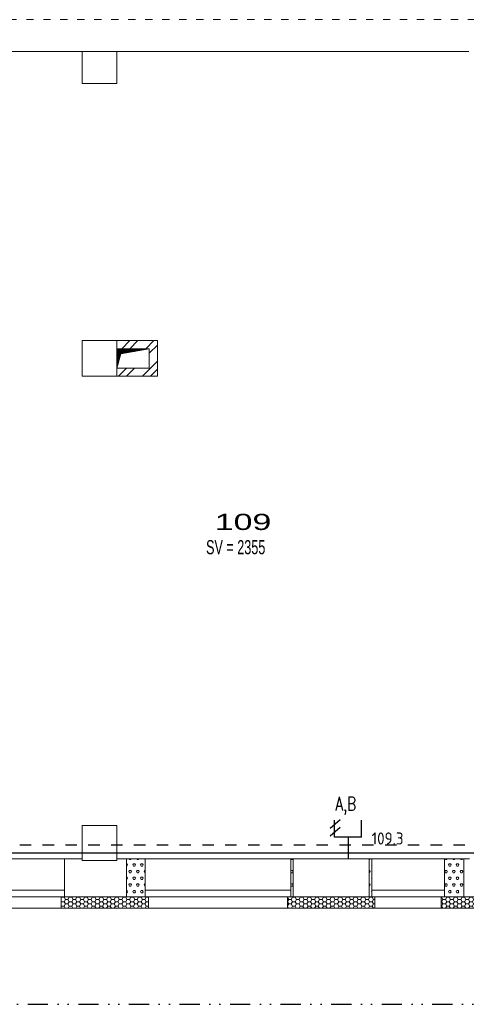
# Model space of a CAD drawing. Extents: x 171565 to 840288, y -737149 to -289557.
# Tile 51 of 59: x 458450 to 463972, y -345588 to -333408. Entities that reach past the tile are written whole.
import ezdxf

# ---------------------------------------------------------------- set-up
doc = ezdxf.new("R2010")
doc.units = 0
doc.header["$MEASUREMENT"] = 0
doc.header["$PDMODE"] = 1
for name, pattern in [('CENTER2', [28.575, 19.05, -3.175, 3.175, -3.175]), ('DASHED1', [1, 0.3, -0.4, 0.3]), ('DIVIDE2', [0.625, 0.25, -0.125, 0, -0.125, 0, -0.125]), ('Čerchovaná', [670.277762, 352.777767, -176.388884, 0, -141.111112]), ('Čárkovaná', [564.444447, 282.222223, -282.222223])]:
    doc.linetypes.add(name, pattern=pattern)
for name, color, linetype in [('0_stavba', 7, 'Continuous'), ('3-ZDI_NADP', 1, 'DIVIDE2'), ('E1', 3, 'Continuous'), ('EPS_vedeni', 1, 'Čerchovaná'), ('EZS_vedeni', 3, 'CENTER2'), ('legenda', 1, 'Continuous')]:
    doc.layers.add(name, color=color, linetype=linetype)
doc.styles.add('isocp', font='isocp.shx')
doc.styles.add('popis', font='romans.shx')
doc.styles.add('ROMANS', font='ROMANS.shx')
doc.styles.add('SIMPLEX', font='simplex.shx')
doc.styles.add('SPIRITTXTSTYLE1', font='ROMAN')
doc.styles.add('SPIRITTXTSTYLE2', font='ARIALUNI.TTF')
doc.linetypes.add('12V', pattern='A,0.5,-0.2,["12V",popis,S=0.2,R=0,X=-0.15,Y=-0.1],-0.5', length=1.2)
pattern_1 = [(0, (829663.77, -216103.49), (47.625, 82.488914), [15.875, -79.375]), (0, (829663.77, -216075.99), (47.625, 82.488914), [15.875, -79.375]), (60.000002, (829679.65, -216103.49), (-47.625, 82.488914), [15.875, -79.375]), (120.000003, (829663.77, -216103.49), (-95.25, -3e-06), [15.875, -79.375]), (60.000002, (829655.83, -216089.74), (-47.625, 82.488914), [15.875, -79.375]), (120.000003, (829687.58, -216089.74), (-95.25, -3e-06), [15.875, -79.375])]
pattern_2 = [(0, (829663.77, -216103.49), (47.625, 27.4963055), [-63.5, 31.75]), (60.000002, (829663.77, -216103.49), (-1.7e-06, 54.9926147), [31.75, -63.5]), (120.000003, (829663.77, -216103.49), (-47.625, 27.4963055), [-63.5, 31.75])]

# ---------------------------------------------------------------- blocks, each defined once
blk = doc.blocks.new('T2')
at = {"color": 5}
for p, q in [((0, 965), (0, 639)), ((0, 965), (206, 965)), ((0, 802), (-265, 802)), ((0, 639), (206, 639))]:
    blk.add_line(p, q, dxfattribs=at)
at = {"color": 7}
for p, q in [((118, 705), (12, 586)), ((209, 705), (103, 586))]:
    blk.add_line(p, q, dxfattribs=at)
at = {"color": 3, "style": 'SIMPLEX', "width": 0.75}
blk.add_attdef('A', (302, 720, 38), '', height=215, dxfattribs=at)

msp = doc.modelspace()

# ---------------------------------------------------------------- hatches: boundary and pattern name
at = {"layer": '0_stavba', "linetype": 'Continuous', "lineweight": 0, "ltscale": 300}
h = msp.add_hatch(dxfattribs=at)
h.set_pattern_fill('ZDIVKER', color=256, scale=5.55625, style=0, pattern_type=2)
h.set_pattern_definition([(45, (829663.77, -216103.49), (-148.49243, 148.49243), []), (45, (829762.77, -216103.49), (-148.49243, 148.49243), [])])
h.paths.add_polyline_path([(460152, -337818), (460152, -337378), (459652, -337378), (459652, -337478), (460052, -337478), (460052, -337718), (459652, -337718), (459652, -337818)], flags=0)
h = msp.add_hatch(dxfattribs=at)
h.set_pattern_fill('ZDIVNP', color=256, scale=0.79375, style=0, pattern_type=2)
h.set_pattern_definition([(45.0000013, (829663.771, -216103.489), (-7.0710678, 7.0710678), [])])
h.paths.add_polyline_path([(460052, -337478), (459652, -337478), (459652, -337718), (459700, -337540)], flags=0)
h = msp.add_hatch(dxfattribs=at)
h.set_pattern_fill('PORBET', color=256, scale=15.875, style=0, pattern_type=2)
h.set_pattern_definition(pattern_1)
h.paths.add_polyline_path([(460002, -343788), (459772, -343788), (459772, -344258), (460002, -344258)], flags=0)
h = msp.add_hatch(dxfattribs=at)
h.set_pattern_fill('PORBET', color=256, scale=15.875, style=0, pattern_type=2)
h.set_pattern_definition(pattern_1)
h.paths.add_polyline_path([(461832, -343788), (461802, -343788), (461802, -344258), (461832, -344258)], flags=0)
h = msp.add_hatch(dxfattribs=at)
h.set_pattern_fill('PORBET', color=256, scale=15.875, style=0, pattern_type=2)
h.set_pattern_definition(pattern_1)
h.paths.add_polyline_path([(462772, -344258), (462802, -344258), (462802, -343788), (462772, -343788)], flags=0)
h = msp.add_hatch(dxfattribs=at)
h.set_pattern_fill('PORBET', color=256, scale=15.875, style=0, pattern_type=2)
h.set_pattern_definition(pattern_1)
h.paths.add_polyline_path([(463942, -343788), (463702, -343788), (463702, -344258), (463942, -344258)], flags=0)
h = msp.add_hatch(dxfattribs=at)
h.set_pattern_fill('PLASTEV', color=256, scale=31.75, style=0, pattern_type=2)
h.set_pattern_definition(pattern_2)
h.paths.add_polyline_path([(460042, -344398), (460042, -344258), (460002, -344258), (459772, -344258), (459002, -344258), (458962, -344258), (458962, -344398)], flags=0)
h = msp.add_hatch(dxfattribs=at)
h.set_pattern_fill('PLASTEV', color=256, scale=31.75, style=0, pattern_type=2)
h.set_pattern_definition(pattern_2)
h.paths.add_polyline_path([(462842, -344398), (462842, -344258), (462802, -344258), (462772, -344258), (461832, -344258), (461802, -344258), (461762, -344258), (461762, -344398)], flags=0)
h = msp.add_hatch(dxfattribs=at)
h.set_pattern_fill('PLASTEV', color=256, scale=31.75, style=0, pattern_type=2)
h.set_pattern_definition(pattern_2)
h.paths.add_polyline_path([(464742, -344398), (464742, -344258), (464702, -344258), (464582, -344258), (463942, -344258), (463702, -344258), (463662, -344258), (463662, -344398)], flags=0)

# ---------------------------------------------------------------- linework, layer by layer
at = {"layer": '0_stavba', "linetype": 'DASHED1', "lineweight": 0, "ltscale": 300}
msp.add_line((457062, -333408, -2548), (468477, -333408, -2548), dxfattribs=at)
at = {"layer": '0_stavba', "linetype": 'Continuous', "lineweight": 0, "ltscale": 300}
for p, q in [((459222, -333803, -2548), (457272, -333803, -2548)), ((459222, -334198, -2548), (459222, -333803, -2548)), ((459222, -333803, -2548), (459652, -333803, -2548)), ((464002, -333803, -2548), (459652, -333803, -2548)), ((459652, -334198, -2548), (459652, -333803, -2548)), ((459222, -334198, -2548), (459652, -334198, -2548)), ((459222, -337818, -2548), (459222, -337378, -2548)), ((459222, -337378, -2548), (459652, -337378, -2548)), ((459652, -337378, -2548), (459652, -337818, -2548)), ((459652, -337378, -2548), (460152, -337378, -2548)), ((460152, -337818, -2548), (460152, -337378, -2548)), ((459652, -337478, -2548), (460052, -337478, -2548)), ((459700, -337540, -2548), (460052, -337478, -2548)), ((460052, -337718, -2548), (460052, -337478, -2548)), ((459652, -337718, -2548), (459700, -337540, -2548)), ((459652, -337718, -2548), (460052, -337718, -2548)), ((459652, -337818, -2548), (459222, -337818, -2548)), ((459652, -337818, -2548), (460152, -337818, -2548)), ((459652, -343378, -2548), (459222, -343378, -2548)), ((459222, -343378, -2548), (459222, -343808, -2548)), ((459652, -343808, -2548), (459652, -343378, -2548)), ((459002, -343788, -900), (458102, -343788, -900)), ((459002, -343788, -2548), (459222, -343788, -2548)), ((459002, -343788, -2548), (459002, -344258, -2548)), ((459002, -343788, -2548), (459002, -344258, -2548)), ((459002, -343788, -2548), (459002, -343788, -2548)), ((459222, -343808, -2548), (459652, -343808, -2548)), ((459652, -343788, -2548), (459772, -343788, -2548)), ((459772, -343788, -2548), (459772, -344258, -2548)), ((459772, -343788, -2548), (460002, -343788, -2548)), ((460002, -343788, -2548), (460002, -344258, -2548)), ((461802, -343788, -900), (460002, -343788, -900)), ((461802, -343788, -2548), (461802, -344258, -2548)), ((461802, -343788, -2548), (461832, -343788, -2548)), ((461832, -343788, -2548), (462772, -343788, -2548)), ((461832, -343788, -2548), (461832, -344258, -2548)), ((462772, -343788, -2548), (462772, -344258, -2548)), ((462772, -343788, -2548), (462802, -343788, -2548)), ((462802, -343788, -2548), (462802, -344258, -2548)), ((463702, -343788, -900), (462802, -343788, -900)), ((463702, -343788, -2548), (463702, -344258, -2548)), ((463702, -343788, -2548), (463942, -343788, -2548)), ((463942, -343788, -2548), (464012, -343788, -2548)), ((463942, -343788, -2548), (463942, -344258, -2548)), ((459002, -344178, -900), (458102, -344178, -900)), ((461802, -344178, -900), (460002, -344178, -900)), ((463702, -344178, -900), (462802, -344178, -900)), ((459002, -344258, -900), (458102, -344258, -900)), ((458962, -344258, -2548), (458962, -344398, -2548)), ((459002, -344258, -2548), (459772, -344258, -2548)), ((459002, -344258, -2548), (459002, -344258, -2548)), ((459772, -344258, -2548), (460002, -344258, -2548)), ((461802, -344258, -900), (460002, -344258, -900)), ((460042, -344258, -2548), (460042, -344398, -2548)), ((461762, -344258, -2548), (461762, -344398, -2548)), ((461802, -344258, -2548), (461832, -344258, -2548)), ((461832, -344258, -2548), (462772, -344258, -2548)), ((462772, -344258, -2548), (462802, -344258, -2548)), ((463702, -344258, -900), (462802, -344258, -900)), ((462842, -344258, -2548), (462842, -344398, -2548)), ((463662, -344258, -2548), (463662, -344398, -2548)), ((463702, -344258, -2548), (463942, -344258, -2548)), ((463942, -344258, -2548), (464582, -344258, -2548)), ((458142, -344398, -900), (458962, -344398, -900)), ((458962, -344398, -2548), (460042, -344398, -2548)), ((460042, -344398, -900), (461762, -344398, -900)), ((461762, -344398, -2548), (462842, -344398, -2548)), ((462842, -344398, -900), (463662, -344398, -900)), ((463662, -344398, -2548), (464742, -344398, -2548))]:
    msp.add_line(p, q, dxfattribs=at)
for p in [(462597, -335130, -824), (459837, -341056, -2548), (458952, -341721, -1724), (461752, -341721, -1724), (463652, -341721, -1724)]:
    msp.add_point(p, dxfattribs=at)
at = {"layer": '3-ZDI_NADP', "color": 7, "ltscale": 1000}
msp.add_line((450422, -345588, -2548), (475692, -345588, -2548), dxfattribs=at)
at = {"layer": 'EPS_vedeni', "color": 33, "linetype": '12V', "ltscale": 500}
msp.add_line((451860, -343714, -1143), (475097, -343714, -1143), dxfattribs=at)
at = {"layer": 'EZS_vedeni', "color": 60, "linetype": 'Čárkovaná', "ltscale": 0.5}
msp.add_line((451960, -343614, -2196), (474997, -343614, -1143), dxfattribs=at)

# ---------------------------------------------------------------- block references
at = {"layer": 'E1', "color": 4}
ref = msp.add_blockref('T2', (461695, -343520, 452), dxfattribs=dict(at, xscale=-1.015624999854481, yscale=1.015625, zscale=1.015625, rotation=270))
ref.add_attrib('A', 'A,B', (462354, -343193, 491), dxfattribs={"layer": '0', "color": 5, "height": 172.7, "style": 'ROMANS', "width": 0.7})

# ---------------------------------------------------------------- texts
at = {"layer": '0_stavba', "linetype": 'Continuous', "ltscale": 300, "style": 'SPIRITTXTSTYLE2', "width": 1.5}
msp.add_text('109', height=200, dxfattribs=at).set_placement((460862, -339721, -1724))
at = {"layer": 'E1', "color": 5, "style": 'isocp'}
msp.add_text('109.3', height=150, dxfattribs=at).set_placement((462802, -343612, 900))
at = {"layer": 'legenda', "color": 7, "linetype": 'Continuous', "lineweight": 0, "ltscale": 297.179993, "style": 'SPIRITTXTSTYLE1', "width": 0.666667}
msp.add_text('SV = 2355', height=175, dxfattribs=at).set_placement((460754, -340021, -2548))

doc.saveas('drawing.dxf')
